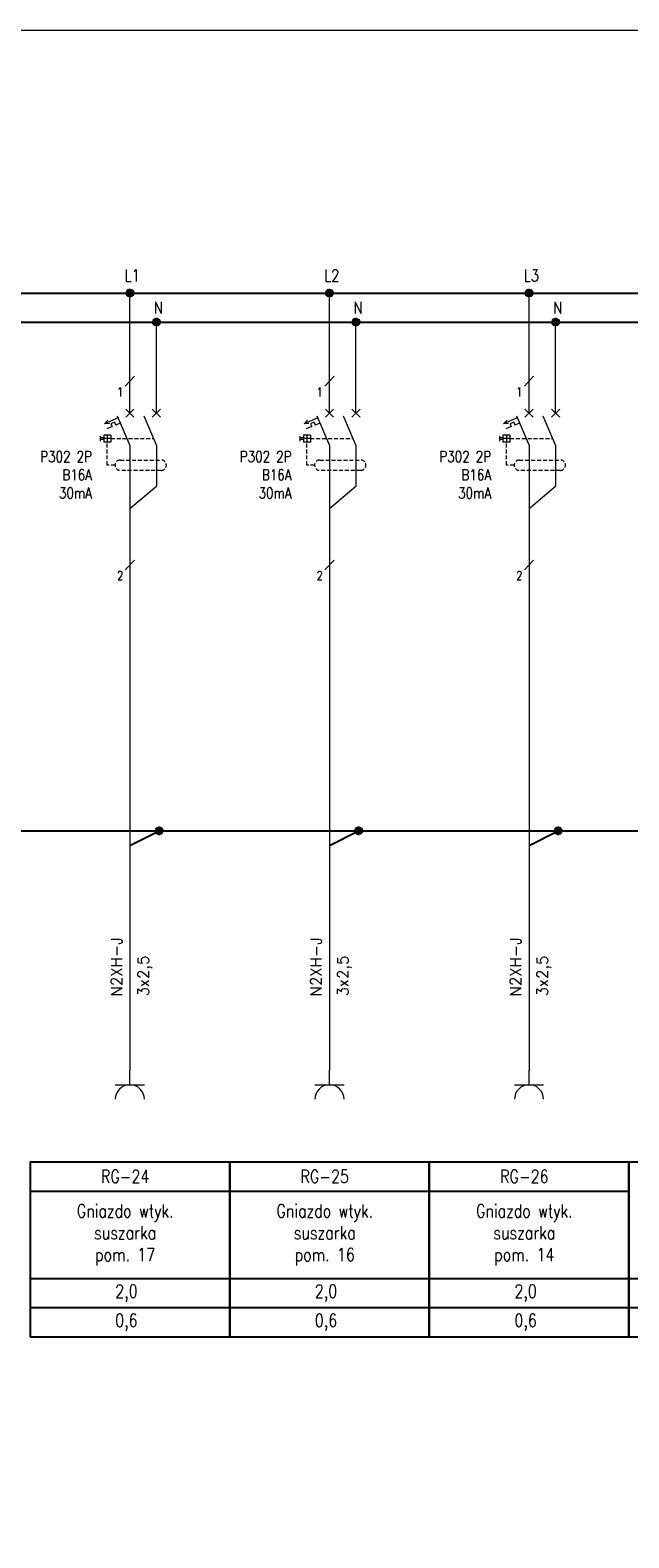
# Model space of a CAD drawing. Header units: millimetres. Extents: x 2505 to 3495, y 1397 to 1684.
# Tile 47 of 59: x 3252 to 3308, y 1540 to 1684. Entities that reach past the tile are written whole.
import ezdxf
from ezdxf.enums import TextEntityAlignment as Align

# ---------------------------------------------------------------- set-up
doc = ezdxf.new("R2010")
doc.units = ezdxf.units.MM
doc.linetypes.add('DASHED2', pattern=[0.375, 0.25, -0.125])
for name, color, linetype, lineweight in [('#elektryczne', 7, 'Continuous', 20), ('EB_PRZEWODY', 3, 'Continuous', 20), ('PRZEWODY', 3, 'Continuous', 20), ('SYMBOL', 3, 'Continuous', 20), ('SZYNY', 1, 'Continuous', 40)]:
    doc.layers.add(name, color=color, linetype=linetype, lineweight=lineweight)
doc.layers.add('E_Opis', color=7, linetype='Continuous')
doc.layers.add('OPIS', color=7, linetype='Continuous')
doc.styles.add('SIMPLEX', font='simplex.shx', dxfattribs={"width": 0.8})

# ---------------------------------------------------------------- blocks, each defined once
blk = doc.blocks.new('P-PUNKT')
for p, q in [((-0.64, 0.17), (-0.66, 0.02)), ((-0.64, 0.17), (-0.66, 0.02)), ((-0.64, 0), (-0.66, -0.03)), ((-0.6, 0.28), (-0.64, 0.17)), ((-0.6, 0.28), (-0.64, 0.17)), ((-0.6, 0.14), (-0.64, 0.09)), ((-0.6, 0), (-0.64, 0)), ((-0.51, 0.43), (-0.6, 0.28)), ((-0.51, 0.43), (-0.6, 0.28)), ((-0.51, 0.29), (-0.6, 0.19)), ((-0.51, 0.15), (-0.6, 0.1)), ((-0.51, 0.01), (-0.6, 0)), ((-0.4, 0.52), (-0.51, 0.43)), ((-0.4, 0.52), (-0.51, 0.43)), ((-0.4, 0.41), (-0.51, 0.33)), ((-0.4, 0.29), (-0.51, 0.24)), ((-0.4, 0.17), (-0.51, 0.15)), ((-0.4, 0.06), (-0.51, 0.05)), ((-0.27, 0.61), (-0.4, 0.52)), ((-0.27, 0.61), (-0.4, 0.52)), ((-0.27, 0.5), (-0.4, 0.43)), ((-0.27, 0.38), (-0.4, 0.33)), ((-0.27, 0.27), (-0.4, 0.24)), ((-0.27, 0.16), (-0.4, 0.14)), ((-0.27, 0.05), (-0.4, 0.05)), ((-0.27, 0.61), (-0.27, -0.61)), ((-0.27, 0.61), (-0.27, -0.61)), ((-0.1, 0.66), (0.1, 0.66)), ((-0.1, 0.66), (0.1, 0.66)), ((-0.1, -0.66), (-0.1, 0.66)), ((-0.1, 0.66), (-0.1, -0.66)), ((-0.1, 0.56), (0.1, 0.56)), ((-0.1, 0.46), (0.1, 0.46)), ((-0.1, 0.36), (0.1, 0.36)), ((-0.1, 0.26), (0.1, 0.26)), ((-0.1, 0.15), (0.1, 0.15)), ((-0.1, 0.05), (0.1, 0.05)), ((0.1, -0.66), (0.1, 0.66)), ((0.1, 0.66), (0.1, -0.66)), ((0.27, 0.61), (0.27, -0.61)), ((0.27, 0.61), (0.27, -0.61)), ((0.27, 0.61), (0.4, 0.52)), ((0.27, 0.61), (0.4, 0.52)), ((0.27, 0.5), (0.4, 0.43)), ((0.27, 0.38), (0.4, 0.33)), ((0.27, 0.27), (0.4, 0.24)), ((0.27, 0.16), (0.4, 0.14)), ((0.27, 0.05), (0.4, 0.05)), ((0.4, 0.52), (0.51, 0.43)), ((0.4, 0.52), (0.51, 0.43)), ((0.4, 0.41), (0.51, 0.33)), ((0.4, 0.29), (0.51, 0.24)), ((0.4, 0.17), (0.51, 0.15)), ((0.4, 0.06), (0.51, 0.05)), ((0.51, 0.43), (0.6, 0.28)), ((0.51, 0.43), (0.6, 0.28)), ((0.51, 0.29), (0.6, 0.19)), ((0.51, 0.15), (0.6, 0.1)), ((0.51, 0.01), (0.6, 0)), ((0.6, 0.28), (0.64, 0.17)), ((0.6, 0.28), (0.64, 0.17)), ((0.6, 0.14), (0.64, 0.09)), ((0.6, 0), (0.64, 0)), ((0.64, 0.17), (0.66, 0.02)), ((0.64, 0.17), (0.66, 0.02)), ((0.64, 0), (0.66, -0.03)), ((-0.65, -0.08), (-0.64, -0.17)), ((-0.64, -0.17), (-0.65, -0.08)), ((-0.6, -0.14), (-0.64, -0.08)), ((-0.64, -0.17), (-0.6, -0.28)), ((-0.6, -0.28), (-0.64, -0.17)), ((-0.51, -0.13), (-0.6, -0.09)), ((-0.51, -0.27), (-0.6, -0.18)), ((-0.6, -0.28), (-0.51, -0.41)), ((-0.51, -0.41), (-0.6, -0.28)), ((-0.4, -0.06), (-0.51, -0.04)), ((-0.4, -0.17), (-0.51, -0.13)), ((-0.4, -0.29), (-0.51, -0.23)), ((-0.4, -0.41), (-0.51, -0.32)), ((-0.51, -0.41), (-0.4, -0.52)), ((-0.4, -0.52), (-0.51, -0.41)), ((-0.27, -0.06), (-0.4, -0.05)), ((-0.27, -0.17), (-0.4, -0.14)), ((-0.27, -0.28), (-0.4, -0.24)), ((-0.27, -0.39), (-0.4, -0.33)), ((-0.27, -0.5), (-0.4, -0.43)), ((-0.4, -0.52), (-0.27, -0.61)), ((-0.27, -0.61), (-0.4, -0.52)), ((-0.1, -0.05), (0.1, -0.05)), ((-0.1, -0.15), (0.1, -0.15)), ((-0.1, -0.26), (0.1, -0.26)), ((-0.1, -0.36), (0.1, -0.36)), ((-0.1, -0.46), (0.1, -0.46)), ((-0.1, -0.56), (0.1, -0.56)), ((0.1, -0.66), (-0.1, -0.66)), ((-0.1, -0.66), (0.1, -0.66)), ((0.27, -0.06), (0.4, -0.05)), ((0.27, -0.17), (0.4, -0.14)), ((0.27, -0.28), (0.4, -0.24)), ((0.27, -0.39), (0.4, -0.33)), ((0.27, -0.5), (0.4, -0.43)), ((0.4, -0.52), (0.27, -0.61)), ((0.27, -0.61), (0.4, -0.52)), ((0.4, -0.06), (0.51, -0.04)), ((0.4, -0.17), (0.51, -0.13)), ((0.4, -0.29), (0.51, -0.23)), ((0.4, -0.41), (0.51, -0.32)), ((0.51, -0.41), (0.4, -0.52)), ((0.4, -0.52), (0.51, -0.41)), ((0.51, -0.13), (0.6, -0.09)), ((0.51, -0.27), (0.6, -0.18)), ((0.6, -0.28), (0.51, -0.41)), ((0.51, -0.41), (0.6, -0.28)), ((0.6, -0.14), (0.64, -0.08)), ((0.64, -0.17), (0.6, -0.28)), ((0.6, -0.28), (0.64, -0.17)), ((0.65, -0.08), (0.64, -0.17)), ((0.64, -0.17), (0.65, -0.08))]:
    blk.add_line(p, q)
at = {"ltscale": 5}
blk.add_line((0.66, 0.02), (0.66, -0.08), dxfattribs=at)
blk.add_point((0, 0))
blk = doc.blocks.new('WYL_ROZ')
for p, q in [((-0.78, -0.78), (0.78, 0.78)), ((0.78, -0.78), (-0.78, 0.78)), ((0, 0), (0, 2)), ((4.26, -0.78), (5.83, 0.78)), ((5.83, -0.78), (4.26, 0.78)), ((5.04, 0), (5.04, 2)), ((-2.24, -0.93), (-4.83, -2.04)), ((-4.83, -2.04), (-4.17, -1.32)), ((-3.9, -1.97), (-4.83, -2.04)), ((-3.37, -2.56), (-4.41, -3.01)), ((-2.92, -1.75), (-3.6, -2.04)), ((-3.6, -2.04), (-3.37, -2.56)), ((-2.92, -1.75), (-2.69, -2.27)), ((-1.82, -1.9), (-2.69, -2.27)), ((-2.41, -0.52), (0, -6.16)), ((2.63, -0.52), (5.04, -6.16)), ((-5.65, -4.41), (-5.65, -5.32)), ((-4.96, -4.69), (-5.65, -4.69)), ((-4.96, -5.03), (-5.65, -5.03)), ((-4.96, -4.2), (-4.96, -5.53)), ((-3.63, -4.2), (-4.96, -4.2)), ((-3.63, -4.86), (-4.96, -4.86)), ((-3.63, -5.53), (-4.96, -5.53)), ((-4.3, -4.2), (-4.3, -5.53)), ((-3.63, -4.2), (-3.63, -5.53)), ((0, -6.12), (0, -11.54)), ((5.04, -6.16), (5.04, -11.58))]:
    blk.add_line(p, q)
at = {"color": 3}
blk.add_line((2.63, -0.52), (5.04, -6.16), dxfattribs=at)
blk.add_line((2.63, -0.52), (5.04, -6.16), dxfattribs=at)
at = {"color": 4, "linetype": 'DASHED2', "ltscale": 3}
for p, q in [((-3.63, -4.86), (4.49, -4.86)), ((-1.84, -8.93), (5.95, -8.93)), ((5.95, -10.91), (-1.84, -10.91))]:
    blk.add_line(p, q, dxfattribs=at)
blk.add_lwpolyline([(-2.83, -9.92), (-4.3, -9.92), (-4.3, -5.53)], dxfattribs=at)
for centre, start, end in [((-1.84, -9.92), 90, 270), ((5.95, -9.92), 270, 90)]:
    blk.add_arc(centre, 0.99, start, end, dxfattribs=at)
blk.add_point((5.04, -10.35), dxfattribs=at)
blk.add_point((5.04, -10.35), dxfattribs=at)
blk = doc.blocks.new('*U98')
for p, q in [((-0.64, 0.17), (-0.66, 0.02)), ((-0.64, 0.17), (-0.66, 0.02)), ((-0.64, 0), (-0.66, -0.03)), ((-0.6, 0.28), (-0.64, 0.17)), ((-0.6, 0.28), (-0.64, 0.17)), ((-0.6, 0.14), (-0.64, 0.09)), ((-0.6, 0), (-0.64, 0)), ((-0.51, 0.43), (-0.6, 0.28)), ((-0.51, 0.43), (-0.6, 0.28)), ((-0.51, 0.29), (-0.6, 0.19)), ((-0.51, 0.15), (-0.6, 0.1)), ((-0.51, 0.01), (-0.6, 0)), ((-0.4, 0.52), (-0.51, 0.43)), ((-0.4, 0.52), (-0.51, 0.43)), ((-0.4, 0.41), (-0.51, 0.33)), ((-0.4, 0.29), (-0.51, 0.24)), ((-0.4, 0.17), (-0.51, 0.15)), ((-0.4, 0.06), (-0.51, 0.05)), ((-0.27, 0.61), (-0.4, 0.52)), ((-0.27, 0.61), (-0.4, 0.52)), ((-0.27, 0.5), (-0.4, 0.43)), ((-0.27, 0.38), (-0.4, 0.33)), ((-0.27, 0.27), (-0.4, 0.24)), ((-0.27, 0.16), (-0.4, 0.14)), ((-0.27, 0.05), (-0.4, 0.05)), ((-0.27, 0.61), (-0.27, -0.61)), ((-0.27, 0.61), (-0.27, -0.61)), ((-0.1, 0.66), (0.1, 0.66)), ((-0.1, 0.66), (0.1, 0.66)), ((-0.1, -0.66), (-0.1, 0.66)), ((-0.1, 0.66), (-0.1, -0.66)), ((-0.1, 0.56), (0.1, 0.56)), ((-0.1, 0.46), (0.1, 0.46)), ((-0.1, 0.36), (0.1, 0.36)), ((-0.1, 0.26), (0.1, 0.26)), ((-0.1, 0.15), (0.1, 0.15)), ((-0.1, 0.05), (0.1, 0.05)), ((0.1, -0.66), (0.1, 0.66)), ((0.1, 0.66), (0.1, -0.66)), ((0.27, 0.61), (0.27, -0.61)), ((0.27, 0.61), (0.27, -0.61)), ((0.27, 0.61), (0.4, 0.52)), ((0.27, 0.61), (0.4, 0.52)), ((0.27, 0.5), (0.4, 0.43)), ((0.27, 0.38), (0.4, 0.33)), ((0.27, 0.27), (0.4, 0.24)), ((0.27, 0.16), (0.4, 0.14)), ((0.27, 0.05), (0.4, 0.05)), ((0.4, 0.52), (0.51, 0.43)), ((0.4, 0.52), (0.51, 0.43)), ((0.4, 0.41), (0.51, 0.33)), ((0.4, 0.29), (0.51, 0.24)), ((0.4, 0.17), (0.51, 0.15)), ((0.4, 0.06), (0.51, 0.05)), ((0.51, 0.43), (0.6, 0.28)), ((0.51, 0.43), (0.6, 0.28)), ((0.51, 0.29), (0.6, 0.19)), ((0.51, 0.15), (0.6, 0.1)), ((0.51, 0.01), (0.6, 0)), ((0.6, 0.28), (0.64, 0.17)), ((0.6, 0.28), (0.64, 0.17)), ((0.6, 0.14), (0.64, 0.09)), ((0.6, 0), (0.64, 0)), ((0.64, 0.17), (0.66, 0.02)), ((0.64, 0.17), (0.66, 0.02)), ((0.64, 0), (0.66, -0.03)), ((-0.65, -0.08), (-0.64, -0.17)), ((-0.64, -0.17), (-0.65, -0.08)), ((-0.6, -0.14), (-0.64, -0.08)), ((-0.64, -0.17), (-0.6, -0.28)), ((-0.6, -0.28), (-0.64, -0.17)), ((-0.51, -0.13), (-0.6, -0.09)), ((-0.51, -0.27), (-0.6, -0.18)), ((-0.6, -0.28), (-0.51, -0.41)), ((-0.51, -0.41), (-0.6, -0.28)), ((-0.4, -0.06), (-0.51, -0.04)), ((-0.4, -0.17), (-0.51, -0.13)), ((-0.4, -0.29), (-0.51, -0.23)), ((-0.4, -0.41), (-0.51, -0.32)), ((-0.51, -0.41), (-0.4, -0.52)), ((-0.4, -0.52), (-0.51, -0.41)), ((-0.27, -0.06), (-0.4, -0.05)), ((-0.27, -0.17), (-0.4, -0.14)), ((-0.27, -0.28), (-0.4, -0.24)), ((-0.27, -0.39), (-0.4, -0.33)), ((-0.27, -0.5), (-0.4, -0.43)), ((-0.4, -0.52), (-0.27, -0.61)), ((-0.27, -0.61), (-0.4, -0.52)), ((-0.1, -0.05), (0.1, -0.05)), ((-0.1, -0.15), (0.1, -0.15)), ((-0.1, -0.26), (0.1, -0.26)), ((-0.1, -0.36), (0.1, -0.36)), ((-0.1, -0.46), (0.1, -0.46)), ((-0.1, -0.56), (0.1, -0.56)), ((0.1, -0.66), (-0.1, -0.66)), ((-0.1, -0.66), (0.1, -0.66)), ((0.27, -0.06), (0.4, -0.05)), ((0.27, -0.17), (0.4, -0.14)), ((0.27, -0.28), (0.4, -0.24)), ((0.27, -0.39), (0.4, -0.33)), ((0.27, -0.5), (0.4, -0.43)), ((0.4, -0.52), (0.27, -0.61)), ((0.27, -0.61), (0.4, -0.52)), ((0.4, -0.06), (0.51, -0.04)), ((0.4, -0.17), (0.51, -0.13)), ((0.4, -0.29), (0.51, -0.23)), ((0.4, -0.41), (0.51, -0.32)), ((0.51, -0.41), (0.4, -0.52)), ((0.4, -0.52), (0.51, -0.41)), ((0.51, -0.13), (0.6, -0.09)), ((0.51, -0.27), (0.6, -0.18)), ((0.6, -0.28), (0.51, -0.41)), ((0.51, -0.41), (0.6, -0.28)), ((0.6, -0.14), (0.64, -0.08)), ((0.64, -0.17), (0.6, -0.28)), ((0.6, -0.28), (0.64, -0.17)), ((0.65, -0.08), (0.64, -0.17)), ((0.64, -0.17), (0.65, -0.08))]:
    blk.add_line(p, q)
at = {"ltscale": 5}
blk.add_line((0.66, 0.02), (0.66, -0.08), dxfattribs=at)
blk.add_point((0, 0))
blk = doc.blocks.new('*U116')
for p, q in [((-0.64, 0.17), (-0.66, 0.02)), ((-0.64, 0.17), (-0.66, 0.02)), ((-0.64, 0), (-0.66, -0.03)), ((-0.6, 0.28), (-0.64, 0.17)), ((-0.6, 0.28), (-0.64, 0.17)), ((-0.6, 0.14), (-0.64, 0.09)), ((-0.6, 0), (-0.64, 0)), ((-0.51, 0.43), (-0.6, 0.28)), ((-0.51, 0.43), (-0.6, 0.28)), ((-0.51, 0.29), (-0.6, 0.19)), ((-0.51, 0.15), (-0.6, 0.1)), ((-0.51, 0.01), (-0.6, 0)), ((-0.4, 0.52), (-0.51, 0.43)), ((-0.4, 0.52), (-0.51, 0.43)), ((-0.4, 0.41), (-0.51, 0.33)), ((-0.4, 0.29), (-0.51, 0.24)), ((-0.4, 0.17), (-0.51, 0.15)), ((-0.4, 0.06), (-0.51, 0.05)), ((-0.27, 0.61), (-0.4, 0.52)), ((-0.27, 0.61), (-0.4, 0.52)), ((-0.27, 0.5), (-0.4, 0.43)), ((-0.27, 0.38), (-0.4, 0.33)), ((-0.27, 0.27), (-0.4, 0.24)), ((-0.27, 0.16), (-0.4, 0.14)), ((-0.27, 0.05), (-0.4, 0.05)), ((-0.27, 0.61), (-0.27, -0.61)), ((-0.27, 0.61), (-0.27, -0.61)), ((-0.1, 0.66), (0.1, 0.66)), ((-0.1, 0.66), (0.1, 0.66)), ((-0.1, -0.66), (-0.1, 0.66)), ((-0.1, 0.66), (-0.1, -0.66)), ((-0.1, 0.56), (0.1, 0.56)), ((-0.1, 0.46), (0.1, 0.46)), ((-0.1, 0.36), (0.1, 0.36)), ((-0.1, 0.26), (0.1, 0.26)), ((-0.1, 0.15), (0.1, 0.15)), ((-0.1, 0.05), (0.1, 0.05)), ((0.1, -0.66), (0.1, 0.66)), ((0.1, 0.66), (0.1, -0.66)), ((0.27, 0.61), (0.27, -0.61)), ((0.27, 0.61), (0.27, -0.61)), ((0.27, 0.61), (0.4, 0.52)), ((0.27, 0.61), (0.4, 0.52)), ((0.27, 0.5), (0.4, 0.43)), ((0.27, 0.38), (0.4, 0.33)), ((0.27, 0.27), (0.4, 0.24)), ((0.27, 0.16), (0.4, 0.14)), ((0.27, 0.05), (0.4, 0.05)), ((0.4, 0.52), (0.51, 0.43)), ((0.4, 0.52), (0.51, 0.43)), ((0.4, 0.41), (0.51, 0.33)), ((0.4, 0.29), (0.51, 0.24)), ((0.4, 0.17), (0.51, 0.15)), ((0.4, 0.06), (0.51, 0.05)), ((0.51, 0.43), (0.6, 0.28)), ((0.51, 0.43), (0.6, 0.28)), ((0.51, 0.29), (0.6, 0.19)), ((0.51, 0.15), (0.6, 0.1)), ((0.51, 0.01), (0.6, 0)), ((0.6, 0.28), (0.64, 0.17)), ((0.6, 0.28), (0.64, 0.17)), ((0.6, 0.14), (0.64, 0.09)), ((0.6, 0), (0.64, 0)), ((0.64, 0.17), (0.66, 0.02)), ((0.64, 0.17), (0.66, 0.02)), ((0.64, 0), (0.66, -0.03)), ((-0.65, -0.08), (-0.64, -0.17)), ((-0.64, -0.17), (-0.65, -0.08)), ((-0.6, -0.14), (-0.64, -0.08)), ((-0.64, -0.17), (-0.6, -0.28)), ((-0.6, -0.28), (-0.64, -0.17)), ((-0.51, -0.13), (-0.6, -0.09)), ((-0.51, -0.27), (-0.6, -0.18)), ((-0.6, -0.28), (-0.51, -0.41)), ((-0.51, -0.41), (-0.6, -0.28)), ((-0.4, -0.06), (-0.51, -0.04)), ((-0.4, -0.17), (-0.51, -0.13)), ((-0.4, -0.29), (-0.51, -0.23)), ((-0.4, -0.41), (-0.51, -0.32)), ((-0.51, -0.41), (-0.4, -0.52)), ((-0.4, -0.52), (-0.51, -0.41)), ((-0.27, -0.06), (-0.4, -0.05)), ((-0.27, -0.17), (-0.4, -0.14)), ((-0.27, -0.28), (-0.4, -0.24)), ((-0.27, -0.39), (-0.4, -0.33)), ((-0.27, -0.5), (-0.4, -0.43)), ((-0.4, -0.52), (-0.27, -0.61)), ((-0.27, -0.61), (-0.4, -0.52)), ((-0.1, -0.05), (0.1, -0.05)), ((-0.1, -0.15), (0.1, -0.15)), ((-0.1, -0.26), (0.1, -0.26)), ((-0.1, -0.36), (0.1, -0.36)), ((-0.1, -0.46), (0.1, -0.46)), ((-0.1, -0.56), (0.1, -0.56)), ((0.1, -0.66), (-0.1, -0.66)), ((-0.1, -0.66), (0.1, -0.66)), ((0.27, -0.06), (0.4, -0.05)), ((0.27, -0.17), (0.4, -0.14)), ((0.27, -0.28), (0.4, -0.24)), ((0.27, -0.39), (0.4, -0.33)), ((0.27, -0.5), (0.4, -0.43)), ((0.4, -0.52), (0.27, -0.61)), ((0.27, -0.61), (0.4, -0.52)), ((0.4, -0.06), (0.51, -0.04)), ((0.4, -0.17), (0.51, -0.13)), ((0.4, -0.29), (0.51, -0.23)), ((0.4, -0.41), (0.51, -0.32)), ((0.51, -0.41), (0.4, -0.52)), ((0.4, -0.52), (0.51, -0.41)), ((0.51, -0.13), (0.6, -0.09)), ((0.51, -0.27), (0.6, -0.18)), ((0.6, -0.28), (0.51, -0.41)), ((0.51, -0.41), (0.6, -0.28)), ((0.6, -0.14), (0.64, -0.08)), ((0.64, -0.17), (0.6, -0.28)), ((0.6, -0.28), (0.64, -0.17)), ((0.65, -0.08), (0.64, -0.17)), ((0.64, -0.17), (0.65, -0.08))]:
    blk.add_line(p, q)
at = {"ltscale": 5}
blk.add_line((0.66, 0.02), (0.66, -0.08), dxfattribs=at)
blk.add_point((0, 0))
blk = doc.blocks.new('*U117')
for p, q in [((-0.64, 0.17), (-0.66, 0.02)), ((-0.64, 0.17), (-0.66, 0.02)), ((-0.64, 0), (-0.66, -0.03)), ((-0.6, 0.28), (-0.64, 0.17)), ((-0.6, 0.28), (-0.64, 0.17)), ((-0.6, 0.14), (-0.64, 0.09)), ((-0.6, 0), (-0.64, 0)), ((-0.51, 0.43), (-0.6, 0.28)), ((-0.51, 0.43), (-0.6, 0.28)), ((-0.51, 0.29), (-0.6, 0.19)), ((-0.51, 0.15), (-0.6, 0.1)), ((-0.51, 0.01), (-0.6, 0)), ((-0.4, 0.52), (-0.51, 0.43)), ((-0.4, 0.52), (-0.51, 0.43)), ((-0.4, 0.41), (-0.51, 0.33)), ((-0.4, 0.29), (-0.51, 0.24)), ((-0.4, 0.17), (-0.51, 0.15)), ((-0.4, 0.06), (-0.51, 0.05)), ((-0.27, 0.61), (-0.4, 0.52)), ((-0.27, 0.61), (-0.4, 0.52)), ((-0.27, 0.5), (-0.4, 0.43)), ((-0.27, 0.38), (-0.4, 0.33)), ((-0.27, 0.27), (-0.4, 0.24)), ((-0.27, 0.16), (-0.4, 0.14)), ((-0.27, 0.05), (-0.4, 0.05)), ((-0.27, 0.61), (-0.27, -0.61)), ((-0.27, 0.61), (-0.27, -0.61)), ((-0.1, 0.66), (0.1, 0.66)), ((-0.1, 0.66), (0.1, 0.66)), ((-0.1, -0.66), (-0.1, 0.66)), ((-0.1, 0.66), (-0.1, -0.66)), ((-0.1, 0.56), (0.1, 0.56)), ((-0.1, 0.46), (0.1, 0.46)), ((-0.1, 0.36), (0.1, 0.36)), ((-0.1, 0.26), (0.1, 0.26)), ((-0.1, 0.15), (0.1, 0.15)), ((-0.1, 0.05), (0.1, 0.05)), ((0.1, -0.66), (0.1, 0.66)), ((0.1, 0.66), (0.1, -0.66)), ((0.27, 0.61), (0.27, -0.61)), ((0.27, 0.61), (0.27, -0.61)), ((0.27, 0.61), (0.4, 0.52)), ((0.27, 0.61), (0.4, 0.52)), ((0.27, 0.5), (0.4, 0.43)), ((0.27, 0.38), (0.4, 0.33)), ((0.27, 0.27), (0.4, 0.24)), ((0.27, 0.16), (0.4, 0.14)), ((0.27, 0.05), (0.4, 0.05)), ((0.4, 0.52), (0.51, 0.43)), ((0.4, 0.52), (0.51, 0.43)), ((0.4, 0.41), (0.51, 0.33)), ((0.4, 0.29), (0.51, 0.24)), ((0.4, 0.17), (0.51, 0.15)), ((0.4, 0.06), (0.51, 0.05)), ((0.51, 0.43), (0.6, 0.28)), ((0.51, 0.43), (0.6, 0.28)), ((0.51, 0.29), (0.6, 0.19)), ((0.51, 0.15), (0.6, 0.1)), ((0.51, 0.01), (0.6, 0)), ((0.6, 0.28), (0.64, 0.17)), ((0.6, 0.28), (0.64, 0.17)), ((0.6, 0.14), (0.64, 0.09)), ((0.6, 0), (0.64, 0)), ((0.64, 0.17), (0.66, 0.02)), ((0.64, 0.17), (0.66, 0.02)), ((0.64, 0), (0.66, -0.03)), ((-0.65, -0.08), (-0.64, -0.17)), ((-0.64, -0.17), (-0.65, -0.08)), ((-0.6, -0.14), (-0.64, -0.08)), ((-0.64, -0.17), (-0.6, -0.28)), ((-0.6, -0.28), (-0.64, -0.17)), ((-0.51, -0.13), (-0.6, -0.09)), ((-0.51, -0.27), (-0.6, -0.18)), ((-0.6, -0.28), (-0.51, -0.41)), ((-0.51, -0.41), (-0.6, -0.28)), ((-0.4, -0.06), (-0.51, -0.04)), ((-0.4, -0.17), (-0.51, -0.13)), ((-0.4, -0.29), (-0.51, -0.23)), ((-0.4, -0.41), (-0.51, -0.32)), ((-0.51, -0.41), (-0.4, -0.52)), ((-0.4, -0.52), (-0.51, -0.41)), ((-0.27, -0.06), (-0.4, -0.05)), ((-0.27, -0.17), (-0.4, -0.14)), ((-0.27, -0.28), (-0.4, -0.24)), ((-0.27, -0.39), (-0.4, -0.33)), ((-0.27, -0.5), (-0.4, -0.43)), ((-0.4, -0.52), (-0.27, -0.61)), ((-0.27, -0.61), (-0.4, -0.52)), ((-0.1, -0.05), (0.1, -0.05)), ((-0.1, -0.15), (0.1, -0.15)), ((-0.1, -0.26), (0.1, -0.26)), ((-0.1, -0.36), (0.1, -0.36)), ((-0.1, -0.46), (0.1, -0.46)), ((-0.1, -0.56), (0.1, -0.56)), ((0.1, -0.66), (-0.1, -0.66)), ((-0.1, -0.66), (0.1, -0.66)), ((0.27, -0.06), (0.4, -0.05)), ((0.27, -0.17), (0.4, -0.14)), ((0.27, -0.28), (0.4, -0.24)), ((0.27, -0.39), (0.4, -0.33)), ((0.27, -0.5), (0.4, -0.43)), ((0.4, -0.52), (0.27, -0.61)), ((0.27, -0.61), (0.4, -0.52)), ((0.4, -0.06), (0.51, -0.04)), ((0.4, -0.17), (0.51, -0.13)), ((0.4, -0.29), (0.51, -0.23)), ((0.4, -0.41), (0.51, -0.32)), ((0.51, -0.41), (0.4, -0.52)), ((0.4, -0.52), (0.51, -0.41)), ((0.51, -0.13), (0.6, -0.09)), ((0.51, -0.27), (0.6, -0.18)), ((0.6, -0.28), (0.51, -0.41)), ((0.51, -0.41), (0.6, -0.28)), ((0.6, -0.14), (0.64, -0.08)), ((0.64, -0.17), (0.6, -0.28)), ((0.6, -0.28), (0.64, -0.17)), ((0.65, -0.08), (0.64, -0.17)), ((0.64, -0.17), (0.65, -0.08))]:
    blk.add_line(p, q)
at = {"ltscale": 5}
blk.add_line((0.66, 0.02), (0.66, -0.08), dxfattribs=at)
blk.add_point((0, 0))
blk = doc.blocks.new('GNIAZDO')
for p, q in [((-2, -2), (2, -2)), ((0, -2), (0, 0))]:
    blk.add_line(p, q)
blk.add_arc((0, -4), 2, 0, 180)

msp = doc.modelspace()

# ---------------------------------------------------------------- linework, layer by layer
at = {"layer": '#elektryczne'}
msp.add_lwpolyline([(3494.65, 1396.93), (2504.65, 1396.93), (2504.65, 1683.93), (3494.65, 1683.93)], dxfattribs=at)
at = {"layer": 'EB_PRZEWODY', "lineweight": -3, "ltscale": 5}
for p, q in [((3261, 1606.34), (3263.78, 1607.73)), ((3279.99, 1606.34), (3282.76, 1607.73)), ((3298.98, 1606.34), (3301.75, 1607.73))]:
    msp.add_line(p, q, dxfattribs=at)
at = {"layer": 'OPIS', "lineweight": -3}
for p, q in [((3251.51, 1573.43), (3270.5, 1573.43)), ((3270.5, 1573.43), (3289.49, 1573.43)), ((3289.49, 1573.43), (3308.48, 1573.43)), ((3251.51, 1565.12), (3270.5, 1565.12)), ((3270.5, 1565.12), (3289.49, 1565.12)), ((3289.49, 1565.12), (3308.48, 1565.12)), ((3308.48, 1565.12), (3327.47, 1565.12))]:
    msp.add_line(p, q, dxfattribs=at)
at = {"layer": 'OPIS', "lineweight": -3, "ltscale": 5}
for p, q in [((3251.51, 1562.34), (3270.5, 1562.34)), ((3270.5, 1562.34), (3289.49, 1562.34)), ((3289.49, 1562.34), (3308.48, 1562.34)), ((3308.48, 1562.34), (3327.47, 1562.34))]:
    msp.add_line(p, q, dxfattribs=at)
at = {"layer": 'OPIS', "lineweight": -3}
for points in [[(3251.51, 1559.57), (3270.5, 1559.57), (3270.5, 1576.2), (3251.51, 1576.2)], [(3270.5, 1559.57), (3289.49, 1559.57), (3289.49, 1576.2), (3270.5, 1576.2)], [(3289.49, 1559.57), (3308.48, 1559.57), (3308.48, 1576.2), (3289.49, 1576.2)], [(3308.48, 1559.57), (3327.47, 1559.57), (3327.47, 1576.2), (3308.48, 1576.2)]]:
    msp.add_lwpolyline(points, close=True, dxfattribs=at)
at = {"layer": 'PRZEWODY', "ltscale": 5}
for p, q in [((3261, 1647.48), (3261, 1658.91)), ((3279.99, 1647.48), (3279.99, 1658.91)), ((3298.98, 1647.48), (3298.98, 1658.91)), ((3263.53, 1641.69), (3263.53, 1640.5)), ((3282.51, 1641.69), (3282.51, 1640.5)), ((3301.5, 1641.69), (3301.5, 1640.5))]:
    msp.add_line(p, q, dxfattribs=at)
at = {"layer": 'PRZEWODY'}
for p, q in [((3263.53, 1648.48), (3263.53, 1656.14)), ((3282.51, 1648.48), (3282.51, 1656.14)), ((3301.5, 1648.48), (3301.5, 1656.14)), ((3261, 1632.1), (3261, 1584.94)), ((3279.99, 1632.1), (3279.99, 1584.94)), ((3298.98, 1632.1), (3298.98, 1584.94))]:
    msp.add_line(p, q, dxfattribs=at)
at = {"layer": 'SYMBOL'}
for p, q in [((3260.56, 1650.03), (3261.44, 1650.98)), ((3279.55, 1650.03), (3280.43, 1650.98)), ((3298.54, 1650.03), (3299.42, 1650.98)), ((3261, 1642.01), (3261, 1632.1)), ((3279.99, 1642.01), (3279.99, 1632.1)), ((3298.98, 1642.01), (3298.98, 1632.1)), ((3263.53, 1640.5), (3261, 1638.37)), ((3282.51, 1640.5), (3279.99, 1638.37)), ((3301.5, 1640.5), (3298.98, 1638.37)), ((3260.56, 1632.55), (3261.44, 1633.49)), ((3279.55, 1632.55), (3280.43, 1633.49)), ((3298.54, 1632.55), (3299.42, 1633.49))]:
    msp.add_line(p, q, dxfattribs=at)
at = {"layer": 'SZYNY', "lineweight": -3}
msp.add_line((2535.21, 1658.91), (3453.73, 1658.91), dxfattribs=at)
at = {"layer": 'SZYNY', "color": 5, "lineweight": -3}
msp.add_line((2535.21, 1656.14), (3453.73, 1656.14), dxfattribs=at)
at = {"layer": 'SZYNY', "color": 4, "lineweight": -3}
msp.add_line((2651.38, 1607.73), (3453.73, 1607.73), dxfattribs=at)

# ---------------------------------------------------------------- block references
at = {"layer": 'EB_PRZEWODY', "lineweight": -3, "ltscale": 5, "xscale": 0.5544000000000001, "yscale": 0.5544000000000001, "zscale": 0.5544000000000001}
for name, p in [('*U98', (3263.78, 1607.73)), ('*U116', (3282.76, 1607.73)), ('*U117', (3301.75, 1607.73))]:
    msp.add_blockref(name, p, dxfattribs=at)
at = {"layer": 'PRZEWODY', "xscale": 0.5543999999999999, "yscale": 0.5543999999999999, "zscale": 0.5543999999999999}
for p in [(3261, 1658.91), (3279.99, 1658.91), (3298.98, 1658.91), (3263.53, 1656.14), (3282.51, 1656.14), (3301.5, 1656.14)]:
    msp.add_blockref('P-PUNKT', p, dxfattribs=at)
at = {"layer": 'SYMBOL', "color": 6, "xscale": 0.5, "yscale": 0.5, "zscale": 0.5}
for p in [(3261, 1647.48), (3279.99, 1647.48), (3298.98, 1647.48)]:
    msp.add_blockref('WYL_ROZ', p, dxfattribs=at)
at = {"layer": 'SYMBOL', "xscale": 0.693, "yscale": 0.693, "zscale": 0.693}
for p in [(3261, 1584.94), (3279.99, 1584.94), (3298.98, 1584.94)]:
    msp.add_blockref('GNIAZDO', p, dxfattribs=at)

# ---------------------------------------------------------------- texts
at = {"layer": 'E_Opis', "lineweight": -3, "width": 14.1127, "attachment_point": 5, "style": 'SIMPLEX'}
for s, insert, char_height in [('RG-24', (3260.55, 1574.83), 1.247), ('RG-25', (3279.54, 1574.83), 1.247), ('RG-26', (3298.53, 1574.83), 1.247), ('Gniazdo wtyk.\\Psuszarka\\Ppom. 17', (3260.55, 1569.26), 1.2474), ('Gniazdo wtyk.\\Psuszarka\\Ppom. 16', (3279.54, 1569.26), 1.2474), ('Gniazdo wtyk.\\Psuszarka\\Ppom. 14', (3298.53, 1569.26), 1.2474), ('\\pxqc;2,0', (3260.67, 1563.71), 1.247), ('\\pxqc;2,0', (3279.66, 1563.71), 1.247), ('\\pxqc;2,0', (3298.65, 1563.71), 1.247), ('\\pxqc;0,6', (3260.67, 1560.94), 1.247), ('\\pxqc;0,6', (3279.66, 1560.94), 1.247), ('\\pxqc;0,6', (3298.65, 1560.94), 1.247)]:
    msp.add_mtext(s, dxfattribs=dict(at, insert=insert, char_height=char_height))
at = {"layer": 'OPIS', "lineweight": -3, "style": 'SIMPLEX', "width": 0.8}
for s, p in [('L1', (3260.5, 1660.01)), ('L2', (3279.49, 1660.01)), ('L3', (3298.48, 1660.01))]:
    msp.add_text(s, height=1.134, dxfattribs=at).set_placement(p)
at = {"layer": 'OPIS', "style": 'SIMPLEX', "width": 0.8}
for s, height, p in [('N', 1.13, (3263.29, 1656.95)), ('N', 1.13, (3282.28, 1656.95)), ('N', 1.13, (3301.27, 1656.95)), ('1', 0.832, (3259.79, 1649.07)), ('1', 0.832, (3278.77, 1649.07)), ('1', 0.832, (3297.76, 1649.07)), ('2', 0.832, (3259.79, 1631.6)), ('2', 0.832, (3278.77, 1631.6)), ('2', 0.832, (3297.76, 1631.6))]:
    msp.add_text(s, height=height, dxfattribs=at).set_placement(p)
at = {"layer": 'OPIS', "style": 'SIMPLEX'}
for p in [(3260.25, 1591.97), (3279.24, 1591.97), (3298.23, 1591.97)]:
    msp.add_text('N2XH-J', height=1.04, rotation=90, dxfattribs=at).set_placement(p)
for p in [(3261.75, 1591.97), (3280.74, 1591.97), (3299.73, 1591.97)]:
    msp.add_text('3x2,5', height=1.04, rotation=90, dxfattribs=at).set_placement(p, align=Align.TOP_LEFT)
at = {"layer": 'OPIS', "char_height": 1.04, "attachment_point": 3, "style": 'SIMPLEX'}
for insert in [(3257.39, 1643.86), (3276.38, 1643.86), (3295.37, 1643.86)]:
    msp.add_mtext_dynamic_manual_height_columns('P302 2P \\PB16A\\P30mA', width=5.4797, gutter_width=7.17, heights=[0], dxfattribs=dict(at, insert=insert))

doc.saveas('drawing.dxf')
